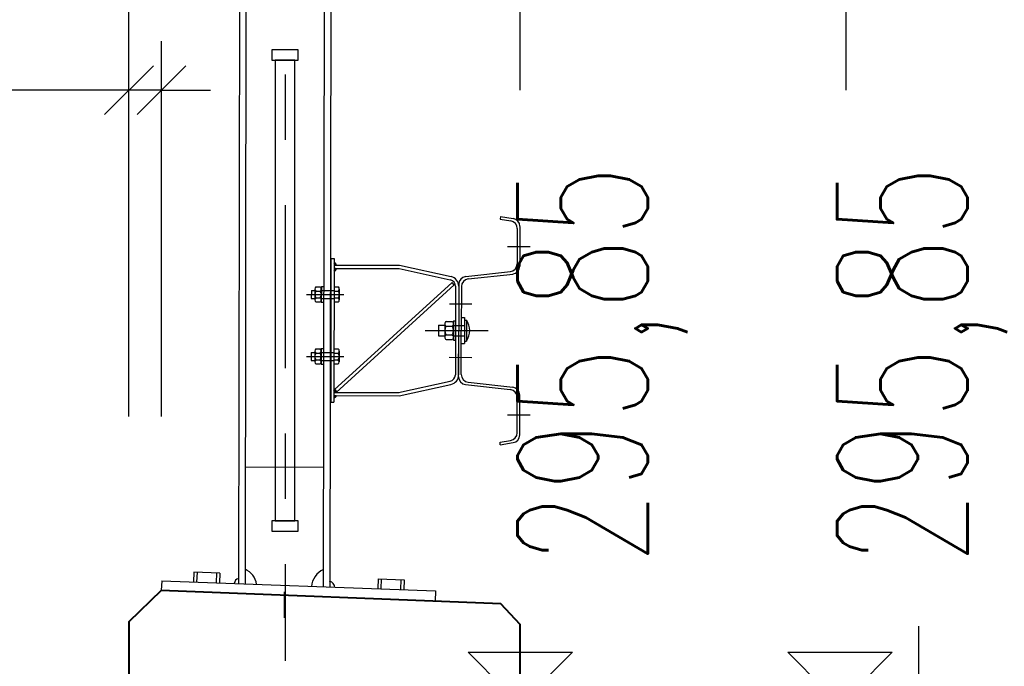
# Model space of a CAD drawing. Header units: metres. Extents: x -912764 to -454925, y -2226138 to -1112338.
# Tile 118 of 256: x -456380.319 to -456378.809, y -1112930.337 to -1112929.346. Entities that reach past the tile are written whole.
import ezdxf

# ---------------------------------------------------------------- set-up
doc = ezdxf.new("R2010")
doc.units = ezdxf.units.M
doc.linetypes.add('DASHDOT2', pattern=[0.375, 0.25, -0.0625, 0, -0.0625])
doc.linetypes.add('SOLID', pattern=[0])
for name, color, linetype in [('!řezy tenká', 1, 'Continuous'), ('018-ZSvodidlo', 8, 'Continuous'), ('025', 1, 'Continuous'), ('025-OSY', 4, 'DASHDOT2'), ('025-ZSvodidlo', 1, 'Continuous'), ('C3D_ZPR', 7, 'Continuous'), ('p_koty', 7, 'Continuous')]:
    doc.layers.add(name, color=color, linetype=linetype)
for name, color, linetype, lineweight in [('_NOVÝ STAV', 1, 'Continuous', 30), ('_NOVÝ STAV - POPISKY KATASTR', 7, 'Continuous', 30), ('R-koty vyskove', 7, 'Continuous', 13)]:
    doc.layers.add(name, color=color, linetype=linetype, lineweight=lineweight)
doc.layers.add('PDF2_13', color=140, linetype='Continuous', true_color=0x00bfff)
doc.styles.add('StandardUzky', font='simplex.shx', dxfattribs={"width": 0.65})
doc.styles.add('znacky', font='arial.ttf')
doc.dimstyles.new('1000', dxfattribs={"dimscale": 0.5, "dimtxt": 1, "dimasz": 0.6, "dimexe": 0.3, "dimexo": 0.5, "dimgap": 0.5, "dimtad": 1, "dimzin": 1, "dimdsep": 46, "dimtxsty": 'znacky', "dimblk": 'OBLIQUE', "dimcen": 1, "dimdle": 0.3, "dimclrd": 256, "dimclre": 256, "dimclrt": 256, "dimadec": 3, "dimazin": 0, "dimtfac": 1, "dimtmove": 0, "dimatfit": 3, "dimldrblk": 'OBLIQUE', "dimfxl": 1, "dimlwd": -1, "dimlwe": -1, "dimarcsym": 0})

# ---------------------------------------------------------------- blocks, each defined once
blk = doc.blocks.new('_Oblique')
at = {"color": 0, "linetype": 'ByBlock', "lineweight": -2}
blk.add_line((-0.5, -0.5), (0.5, 0.5), dxfattribs=at)
blk = doc.blocks.new('*D337')
at = {"layer": 'C3D_ZPR', "color": 1, "transparency": 16777216}
for p, q in [((0.611, -1.8799), (0.611, 0.12)), ((0.15, -0.03), (0.686, -0.03)), ((0.15, -1.7299), (0.686, -1.7299))]:
    blk.add_line(p, q, dxfattribs=at)
at = {"layer": 'Defpoints', "color": 0, "lineweight": 50, "transparency": 16777216}
for p in [(-0.1, -0.03), (0.611, -0.03), (-0.1, -1.7299)]:
    blk.add_point(p, dxfattribs=at)
at = {"layer": 'C3D_ZPR', "color": 1, "transparency": 16777216, "xscale": 0.075, "yscale": 0.075, "zscale": 0.075}
for p, rotation in [((0.611, -0.03), 90), ((0.611, -1.7299), 270)]:
    blk.add_blockref('_Oblique', p, dxfattribs=dict(at, rotation=rotation))
at = {"layer": 'C3D_ZPR', "color": 1, "transparency": 16777216, "insert": (0.461, -0.88), "char_height": 0.2, "attachment_point": 5, "rotation": 90, "style": 'StandardUzky'}
blk.add_mtext('1700', dxfattribs=at)
blk = doc.blocks.new('*D987')
at = {"layer": 'C3D_ZPR', "color": 1, "transparency": 16777216}
for p, q in [((0, 0.9412), (0, 1.5162)), ((0.5, 0.9412), (0.5, 1.5162)), ((-0.15, 1.4412), (0.65, 1.4412))]:
    blk.add_line(p, q, dxfattribs=at)
at = {"layer": 'Defpoints', "color": 0, "transparency": 16777216}
for p in [(0.5, 1.4412), (0, 0.2338), (0.5, 0.2338)]:
    blk.add_point(p, dxfattribs=at)
at = {"layer": 'C3D_ZPR', "color": 1, "transparency": 16777216, "xscale": 0.075, "yscale": 0.075, "zscale": 0.075, "rotation": 180}
blk.add_blockref('_Oblique', (0, 1.4412), dxfattribs=at)
at = {"layer": 'C3D_ZPR', "color": 1, "transparency": 16777216, "xscale": 0.075, "yscale": 0.075, "zscale": 0.075}
blk.add_blockref('_Oblique', (0.5, 1.4412), dxfattribs=at)
at = {"layer": 'C3D_ZPR', "color": 1, "transparency": 16777216, "insert": (0.25, 1.5912), "char_height": 0.2, "attachment_point": 5, "style": 'StandardUzky'}
blk.add_mtext('500', dxfattribs=at)
blk = doc.blocks.new('*D988')
at = {"layer": 'C3D_ZPR', "color": 1, "transparency": 16777216}
for p, q in [((-0.6001, 0.9412), (-0.6001, 1.5162)), ((0, 0.9412), (0, 1.5162)), ((-0.7501, 1.4412), (0.15, 1.4412))]:
    blk.add_line(p, q, dxfattribs=at)
at = {"layer": 'Defpoints', "color": 0, "transparency": 16777216}
for p in [(0, 1.4412), (-0.6001, 0.1267), (0, 0.07)]:
    blk.add_point(p, dxfattribs=at)
at = {"layer": 'C3D_ZPR', "color": 1, "transparency": 16777216, "xscale": 0.075, "yscale": 0.075, "zscale": 0.075, "rotation": 180}
blk.add_blockref('_Oblique', (-0.6001, 1.4412), dxfattribs=at)
at = {"layer": 'C3D_ZPR', "color": 1, "transparency": 16777216, "xscale": 0.075, "yscale": 0.075, "zscale": 0.075}
blk.add_blockref('_Oblique', (0, 1.4412), dxfattribs=at)
at = {"layer": 'C3D_ZPR', "color": 1, "transparency": 16777216, "insert": (-0.3001, 1.5912), "char_height": 0.2, "attachment_point": 5, "style": 'StandardUzky'}
blk.add_mtext('600', dxfattribs=at)
blk = doc.blocks.new('*D990')
at = {"layer": 'C3D_ZPR', "color": 1, "transparency": 16777216}
for p, q in [((-0.6001, 0.4412), (-0.6001, 1.0162)), ((-0.5501, 0.4412), (-0.5501, 1.0162)), ((-0.6001, 0.9412), (-1.2411, 0.9412)), ((-0.5501, 0.9412), (-0.6001, 0.9412)), ((-0.5501, 0.9412), (-0.4751, 0.9412))]:
    blk.add_line(p, q, dxfattribs=at)
at = {"layer": 'Defpoints', "color": 0, "transparency": 16777216}
for p in [(-0.5501, 0.9412), (-0.5501, 0.1819), (-0.6001, 0.1267)]:
    blk.add_point(p, dxfattribs=at)
at = {"layer": 'C3D_ZPR', "color": 1, "transparency": 16777216, "xscale": 0.075, "yscale": 0.075, "zscale": 0.075}
blk.add_blockref('_Oblique', (-0.6001, 0.9412), dxfattribs=at)
at = {"layer": 'C3D_ZPR', "color": 1, "transparency": 16777216, "xscale": 0.075, "yscale": 0.075, "zscale": 0.075, "rotation": 180}
blk.add_blockref('_Oblique', (-0.5501, 0.9412), dxfattribs=at)
at = {"layer": 'C3D_ZPR', "color": 1, "transparency": 16777216, "insert": (-1.0859, 1.0912), "char_height": 0.2, "attachment_point": 5, "style": 'StandardUzky'}
blk.add_mtext('50', dxfattribs=at)
blk = doc.blocks.new('*D339')
at = {"layer": 'C3D_ZPR', "color": 1, "transparency": 16777216}
for p, q in [((1.7427, 0.1542), (1.7427, 0.7246)), ((1.7427, 0), (1.7427, 0.3042)), ((1.2427, 0.1542), (1.8177, 0.1542)), ((1.2427, 0), (1.8177, 0))]:
    blk.add_line(p, q, dxfattribs=at)
at = {"layer": 'Defpoints', "color": 0, "lineweight": 50, "transparency": 16777216}
for p in [(-0.0296, 0.1542), (0, 0), (1.7427, 0)]:
    blk.add_point(p, dxfattribs=at)
at = {"layer": 'C3D_ZPR', "color": 1, "transparency": 16777216, "xscale": 0.075, "yscale": 0.075, "zscale": 0.075}
for p, rotation in [((1.7427, 0.1542), 90), ((1.7427, 0), 270)]:
    blk.add_blockref('_Oblique', p, dxfattribs=dict(at, rotation=rotation))
at = {"layer": 'C3D_ZPR', "color": 1, "transparency": 16777216, "insert": (1.5927, 0.5167), "char_height": 0.2, "attachment_point": 5, "rotation": 90, "style": 'StandardUzky'}
blk.add_mtext('154', dxfattribs=at)
blk = doc.blocks.new('A$C021ef3a7')
at = {"layer": '018-ZSvodidlo', "color": 1}
blk.add_line((-0.1038, -0.5175), (-0.2238, -0.5173), dxfattribs=at)
at = {"layer": '025', "color": 1}
blk.add_line((-0.164, -0.7084), (-0.164, -0.7479), dxfattribs=at)
at = {"layer": '025-OSY', "color": 1}
blk.add_line((-0.1628, 0.4343), (-0.1628, -0.8139), dxfattribs=at)
at = {"layer": '025-ZSvodidlo', "color": 1}
for p, q in [((-0.2327, 0.2052), (-0.2341, -0.6955)), ((-0.2227, 0.2052), (-0.2241, -0.6959)), ((-0.1027, 0.205), (-0.1041, -0.7009)), ((-0.0927, 0.205), (-0.0941, -0.7013)), ((0.1674, -0.1329), (0.1673, -0.137)), ((0.1674, -0.1329), (0.1873, -0.1363)), ((0.1673, -0.137), (0.1833, -0.1397)), ((0.1973, -0.1482), (0.1972, -0.2092)), ((0.1933, -0.1515), (0.1932, -0.2057)), ((0.1784, -0.179), (0.2129, -0.179)), ((-0.0924, -0.1976), (-0.0927, -0.4176)), ((-0.0924, -0.1976), (-0.0874, -0.1976)), ((-0.0874, -0.1976), (-0.0877, -0.4176)), ((-0.0874, -0.2041), (-0.087, -0.2037)), ((-0.0874, -0.2045), (-0.0867, -0.2038)), ((-0.0837, -0.2076), (-0.0874, -0.2039)), ((-0.0874, -0.205), (-0.0864, -0.204)), ((-0.0874, -0.2054), (-0.0861, -0.2041)), ((-0.0874, -0.2058), (-0.0858, -0.2043)), ((-0.0842, -0.2076), (-0.0874, -0.2044)), ((-0.0874, -0.2063), (-0.0856, -0.2045)), ((-0.0874, -0.2067), (-0.0854, -0.2047)), ((-0.0846, -0.2076), (-0.0874, -0.2048)), ((-0.0874, -0.2072), (-0.0852, -0.205)), ((-0.0874, -0.2076), (-0.085, -0.2052)), ((-0.0851, -0.2076), (-0.0874, -0.2053)), ((-0.0855, -0.2076), (-0.0874, -0.2057)), ((-0.086, -0.2076), (-0.0874, -0.2061)), ((-0.0864, -0.2076), (-0.0874, -0.2066)), ((-0.0868, -0.2076), (-0.0874, -0.207)), ((-0.0874, -0.2076), (0.0126, -0.2077)), ((-0.0844, -0.2065), (-0.0873, -0.2035)), ((-0.0869, -0.2076), (-0.0848, -0.2055)), ((-0.0847, -0.2057), (-0.0866, -0.2038)), ((-0.0865, -0.2076), (-0.0847, -0.2058)), ((-0.086, -0.2076), (-0.0845, -0.2061)), ((-0.0856, -0.2076), (-0.0844, -0.2064)), ((-0.0851, -0.2076), (-0.0843, -0.2068)), ((0.0126, -0.2077), (0.0918, -0.2252)), ((-0.0874, -0.2126), (0.0121, -0.2127)), ((-0.0874, -0.2129), (-0.087, -0.2126)), ((-0.0874, -0.2134), (-0.0866, -0.2126)), ((-0.0874, -0.2138), (-0.0862, -0.2126)), ((-0.0874, -0.2142), (-0.0857, -0.2126)), ((-0.0874, -0.2147), (-0.0853, -0.2126)), ((-0.0874, -0.2151), (-0.0848, -0.2126)), ((-0.0874, -0.2156), (-0.0844, -0.2126)), ((-0.0874, -0.216), (-0.0841, -0.2127)), ((-0.085, -0.2152), (-0.0874, -0.2128)), ((-0.0852, -0.2154), (-0.0874, -0.2132)), ((-0.0854, -0.2156), (-0.0874, -0.2137)), ((-0.0857, -0.2158), (-0.0874, -0.2141)), ((-0.0859, -0.216), (-0.0874, -0.2145)), ((-0.0862, -0.2162), (-0.0874, -0.215)), ((-0.0865, -0.2163), (-0.0874, -0.2154)), ((-0.0868, -0.2164), (-0.0874, -0.2159)), ((-0.0872, -0.2165), (-0.0874, -0.2163)), ((-0.0848, -0.2149), (-0.0871, -0.2126)), ((-0.087, -0.2165), (-0.0843, -0.2138)), ((-0.0846, -0.2147), (-0.0867, -0.2126)), ((-0.0845, -0.2144), (-0.0863, -0.2126)), ((-0.0863, -0.2162), (-0.0846, -0.2145)), ((-0.0844, -0.214), (-0.0858, -0.2126)), ((-0.0842, -0.2137), (-0.0854, -0.2126)), ((-0.0842, -0.2133), (-0.0849, -0.2126)), ((-0.0841, -0.213), (-0.0845, -0.2126)), ((0.0121, -0.2127), (0.0907, -0.2301)), ((0.1143, -0.2251), (0.1829, -0.2176)), ((0.1183, -0.2287), (0.1869, -0.2212)), ((-0.1156, -0.241), (-0.1087, -0.241)), ((-0.1071, -0.2405), (-0.1072, -0.2645)), ((-0.1071, -0.2405), (-0.1041, -0.2405)), ((-0.0874, -0.3989), (0.0934, -0.234)), ((-0.0874, -0.2411), (-0.081, -0.2411)), ((-0.0841, -0.4026), (0.0967, -0.2377)), ((0.0967, -0.2377), (0.0934, -0.234)), ((0.0986, -0.2399), (0.0984, -0.3757)), ((0.1036, -0.2399), (0.1034, -0.3757)), ((0.1036, -0.237), (0.1035, -0.3078)), ((0.1036, -0.24), (0.1035, -0.3078)), ((0.1076, -0.2406), (0.1075, -0.3079)), ((-0.1297, -0.2525), (-0.0745, -0.2526)), ((-0.1277, -0.2525), (-0.0725, -0.2526)), ((-0.1224, -0.2465), (-0.1225, -0.2585)), ((-0.1224, -0.2465), (-0.1171, -0.2465)), ((-0.1171, -0.2443), (-0.1172, -0.261)), ((-0.1156, -0.2475), (-0.1087, -0.2475)), ((-0.1071, -0.2465), (-0.0874, -0.2466)), ((-0.0874, -0.2476), (-0.081, -0.2476)), ((-0.0795, -0.2443), (-0.0795, -0.2608)), ((-0.1225, -0.2585), (-0.1172, -0.2585)), ((-0.1156, -0.2575), (-0.1087, -0.2575)), ((-0.1156, -0.264), (-0.1087, -0.264)), ((-0.1072, -0.2585), (-0.0875, -0.2586)), ((-0.1072, -0.2645), (-0.1042, -0.2645)), ((-0.0875, -0.2576), (-0.081, -0.2576)), ((-0.0875, -0.2641), (-0.081, -0.2641)), ((0.0892, -0.2668), (0.1237, -0.2669)), ((0.0725, -0.2998), (0.0822, -0.2998)), ((0.0725, -0.2998), (0.0725, -0.3158)), ((0.0822, -0.2969), (0.0822, -0.3191)), ((0.0843, -0.2938), (0.0934, -0.2938)), ((0.0843, -0.3012), (0.0934, -0.3012)), ((0.0955, -0.2928), (0.0955, -0.3228)), ((0.0955, -0.2928), (0.0985, -0.2928)), ((0.0955, -0.2999), (0.1125, -0.2999)), ((0.1075, -0.2879), (0.1125, -0.2879)), ((0.1075, -0.2899), (0.1075, -0.3079)), ((0.1075, -0.2914), (0.1075, -0.3079)), ((0.1125, -0.2879), (0.1124, -0.3279)), ((0.1125, -0.2919), (0.1155, -0.2919)), ((0.1155, -0.2919), (0.1155, -0.3239)), ((0.0521, -0.3078), (0.1488, -0.3079)), ((0.0672, -0.3078), (0.1225, -0.3079)), ((0.0725, -0.3158), (0.0822, -0.3158)), ((0.0842, -0.3145), (0.0934, -0.3145)), ((0.0955, -0.3158), (0.1125, -0.3158)), ((0.1034, -0.3787), (0.1035, -0.3078)), ((0.1074, -0.3751), (0.1075, -0.3079)), ((0.1074, -0.3259), (0.1075, -0.3079)), ((0.1075, -0.3244), (0.1075, -0.3079)), ((0.0842, -0.3218), (0.0934, -0.3218)), ((0.0955, -0.3228), (0.0985, -0.3228)), ((0.1074, -0.3279), (0.1124, -0.3279)), ((0.1125, -0.3239), (0.1155, -0.3239)), ((-0.1226, -0.3415), (-0.1173, -0.3415)), ((-0.1226, -0.3415), (-0.1226, -0.3535)), ((-0.1173, -0.3393), (-0.1173, -0.356)), ((-0.1157, -0.336), (-0.1088, -0.336)), ((-0.1157, -0.3425), (-0.1088, -0.3425)), ((-0.1073, -0.3355), (-0.1073, -0.3595)), ((-0.1073, -0.3355), (-0.1043, -0.3355)), ((-0.1073, -0.3415), (-0.0876, -0.3416)), ((-0.0876, -0.3361), (-0.0811, -0.3361)), ((-0.0876, -0.3426), (-0.0811, -0.3426)), ((-0.0796, -0.3393), (-0.0797, -0.3558)), ((-0.1299, -0.3475), (-0.0746, -0.3476)), ((-0.1279, -0.3475), (-0.0726, -0.3476)), ((-0.1226, -0.3535), (-0.1173, -0.3535)), ((-0.1157, -0.3525), (-0.1089, -0.3525)), ((-0.1157, -0.359), (-0.1089, -0.359)), ((-0.1073, -0.3535), (-0.0876, -0.3536)), ((-0.1073, -0.3595), (-0.1043, -0.3595)), ((-0.0876, -0.3526), (-0.0812, -0.3526)), ((-0.0876, -0.3591), (-0.0812, -0.3591)), ((0.0891, -0.3488), (0.1235, -0.3489)), ((0.0113, -0.4028), (0.0905, -0.3855)), ((0.0123, -0.4077), (0.0916, -0.3904)), ((0.114, -0.3906), (0.1827, -0.3984)), ((0.118, -0.3871), (0.1867, -0.3948)), ((-0.0827, -0.4026), (-0.0877, -0.3976)), ((-0.0877, -0.3979), (-0.0874, -0.3977)), ((-0.083, -0.4026), (-0.0877, -0.3978)), ((-0.0877, -0.3981), (-0.0873, -0.3978)), ((-0.0877, -0.3983), (-0.0872, -0.3979)), ((-0.0877, -0.3986), (-0.0871, -0.398)), ((-0.0832, -0.4026), (-0.0877, -0.3981)), ((-0.0877, -0.3988), (-0.087, -0.3981)), ((-0.0877, -0.399), (-0.0868, -0.3982)), ((-0.0834, -0.4026), (-0.0877, -0.3983)), ((-0.0877, -0.3992), (-0.0867, -0.3983)), ((-0.0877, -0.3994), (-0.0866, -0.3984)), ((-0.0836, -0.4026), (-0.0877, -0.3985)), ((-0.0877, -0.3997), (-0.0865, -0.3985)), ((-0.0877, -0.3999), (-0.0864, -0.3986)), ((-0.0838, -0.4026), (-0.0877, -0.3987)), ((-0.0877, -0.4001), (-0.0863, -0.3987)), ((-0.0877, -0.4003), (-0.0862, -0.3988)), ((-0.0841, -0.4026), (-0.0877, -0.3989)), ((-0.0877, -0.4005), (-0.0861, -0.3989)), ((-0.0877, -0.4008), (-0.0859, -0.3991)), ((-0.0843, -0.4026), (-0.0877, -0.3992)), ((-0.0877, -0.401), (-0.0858, -0.3992)), ((-0.0877, -0.4012), (-0.0857, -0.3993)), ((-0.0845, -0.4026), (-0.0877, -0.3994)), ((-0.0877, -0.4014), (-0.0856, -0.3994)), ((-0.0877, -0.4016), (-0.0855, -0.3995)), ((-0.0847, -0.4026), (-0.0877, -0.3996)), ((-0.0877, -0.4019), (-0.0854, -0.3996)), ((-0.0877, -0.4021), (-0.0853, -0.3997)), ((-0.0849, -0.4026), (-0.0877, -0.3998)), ((-0.0877, -0.4023), (-0.0851, -0.3998)), ((-0.0877, -0.4025), (-0.0851, -0.3999)), ((-0.0852, -0.4026), (-0.0877, -0.4001)), ((-0.0854, -0.4026), (-0.0877, -0.4003)), ((-0.0856, -0.4026), (-0.0877, -0.4005)), ((-0.0858, -0.4026), (-0.0877, -0.4007)), ((-0.086, -0.4026), (-0.0877, -0.4009)), ((-0.0863, -0.4026), (-0.0877, -0.4012)), ((-0.0865, -0.4026), (-0.0877, -0.4014)), ((-0.0867, -0.4026), (-0.0877, -0.4016)), ((-0.0869, -0.4026), (-0.0877, -0.4018)), ((-0.0871, -0.4026), (-0.0877, -0.402)), ((-0.0874, -0.4025), (-0.0877, -0.4023)), ((-0.0877, -0.4026), (0.0123, -0.4027)), ((-0.0877, -0.4076), (0.0123, -0.4077)), ((-0.0853, -0.4099), (-0.0877, -0.4076)), ((-0.0877, -0.4078), (-0.0874, -0.4076)), ((-0.0877, -0.4081), (-0.0872, -0.4076)), ((-0.0877, -0.4083), (-0.087, -0.4076)), ((-0.0877, -0.4085), (-0.0867, -0.4076)), ((-0.0877, -0.4087), (-0.0865, -0.4076)), ((-0.0877, -0.4089), (-0.0863, -0.4076)), ((-0.0877, -0.4092), (-0.0861, -0.4076)), ((-0.0877, -0.4094), (-0.0859, -0.4076)), ((-0.0877, -0.4096), (-0.0856, -0.4076)), ((-0.0877, -0.4098), (-0.0854, -0.4076)), ((-0.0877, -0.41), (-0.0852, -0.4076)), ((-0.0877, -0.4103), (-0.085, -0.4076)), ((-0.0877, -0.4105), (-0.0847, -0.4076)), ((-0.0877, -0.4107), (-0.0845, -0.4076)), ((-0.0877, -0.4109), (-0.0843, -0.4076)), ((-0.0876, -0.411), (-0.0841, -0.4076)), ((-0.0852, -0.4098), (-0.0875, -0.4076)), ((-0.0851, -0.3999), (-0.0874, -0.3977)), ((-0.0874, -0.4025), (-0.0849, -0.4)), ((-0.0873, -0.4026), (-0.0848, -0.4001)), ((-0.0873, -0.411), (-0.0839, -0.4076)), ((-0.0851, -0.4097), (-0.0872, -0.4076)), ((-0.087, -0.4026), (-0.0847, -0.4002)), ((-0.085, -0.4096), (-0.087, -0.4076)), ((-0.0869, -0.4108), (-0.0836, -0.4076)), ((-0.0868, -0.4026), (-0.0846, -0.4004)), ((-0.0849, -0.4095), (-0.0868, -0.4076)), ((-0.0866, -0.4026), (-0.0845, -0.4005)), ((-0.0848, -0.4094), (-0.0866, -0.4076)), ((-0.0864, -0.4026), (-0.0844, -0.4006)), ((-0.0847, -0.4092), (-0.0864, -0.4076)), ((-0.0861, -0.4026), (-0.0843, -0.4007)), ((-0.0846, -0.4091), (-0.0861, -0.4076)), ((-0.0859, -0.4026), (-0.0842, -0.4008)), ((-0.0845, -0.409), (-0.0859, -0.4076)), ((-0.0857, -0.4026), (-0.0841, -0.4009)), ((-0.0844, -0.4089), (-0.0857, -0.4076)), ((-0.0855, -0.4026), (-0.0839, -0.401)), ((-0.0843, -0.4087), (-0.0855, -0.4076)), ((-0.0853, -0.4026), (-0.0838, -0.4011)), ((-0.0842, -0.4086), (-0.0853, -0.4076)), ((-0.0824, -0.4026), (-0.0851, -0.3999)), ((-0.085, -0.4026), (-0.0837, -0.4012)), ((-0.0841, -0.4085), (-0.085, -0.4076)), ((-0.0848, -0.4026), (-0.0836, -0.4014)), ((-0.0846, -0.4026), (-0.0835, -0.4015)), ((-0.0844, -0.4026), (-0.0834, -0.4016)), ((-0.0842, -0.4026), (-0.0833, -0.4017)), ((-0.0839, -0.4026), (-0.0832, -0.4018)), ((-0.0837, -0.4026), (-0.0831, -0.4019)), ((-0.0835, -0.4026), (-0.0829, -0.402)), ((-0.0833, -0.4026), (-0.0828, -0.4021)), ((-0.083, -0.4026), (-0.0827, -0.4022)), ((-0.0828, -0.4026), (-0.0826, -0.4024)), ((-0.0826, -0.4026), (-0.0825, -0.4025)), ((0.1972, -0.4678), (0.1973, -0.4067)), ((-0.0927, -0.4176), (-0.0877, -0.4176)), ((-0.0855, -0.41), (-0.0877, -0.4078)), ((-0.0856, -0.4101), (-0.0877, -0.408)), ((-0.0857, -0.4102), (-0.0877, -0.4082)), ((-0.0859, -0.4103), (-0.0877, -0.4084)), ((-0.086, -0.4104), (-0.0877, -0.4087)), ((-0.0861, -0.4104), (-0.0877, -0.4089)), ((-0.0863, -0.4105), (-0.0877, -0.4091)), ((-0.0864, -0.4106), (-0.0877, -0.4093)), ((-0.0866, -0.4107), (-0.0877, -0.4096)), ((-0.0867, -0.4107), (-0.0877, -0.4098)), ((-0.0869, -0.4108), (-0.0877, -0.41)), ((-0.087, -0.4109), (-0.0877, -0.4102)), ((-0.0872, -0.4109), (-0.0877, -0.4104)), ((-0.0874, -0.411), (-0.0877, -0.4107)), ((-0.0875, -0.411), (-0.0877, -0.4109)), ((-0.086, -0.4104), (-0.0841, -0.4085)), ((-0.084, -0.4083), (-0.0842, -0.4081)), ((0.1932, -0.4644), (0.1933, -0.4103)), ((0.1784, -0.437), (0.2129, -0.437)), ((0.1672, -0.4789), (0.1832, -0.4762)), ((0.1672, -0.4829), (0.1672, -0.4789)), ((0.1672, -0.4829), (0.1872, -0.4796))]:
    blk.add_line(p, q, dxfattribs=at)
for points in [[(-0.1428, 0.1223), (-0.1828, 0.1223), (-0.1828, 0.1063), (-0.1428, 0.1063)], [(-0.1478, 0.1063), (-0.1778, 0.1063), (-0.1778, -0.5994), (-0.1478, -0.5994)], [(-0.1428, -0.5994), (-0.1828, -0.5994), (-0.1828, -0.6154), (-0.1428, -0.6154)]]:
    blk.add_lwpolyline(points, close=True, dxfattribs=at)
for centre, radius, start, end in [((0.1813, -0.1515), 0.012, 359.9152, 80.4529), ((0.1853, -0.1481), 0.012, 359.9152, 80.4529), ((-0.0886, -0.2077), 0.00439, 1.8636, 73.4325), ((0.1812, -0.2056), 0.012, 276.2554, 359.9152), ((0.1852, -0.2092), 0.012, 276.2554, 359.9152), ((-0.0881, -0.2127), 0.00397, 280.1148, 1.4558), ((0.0886, -0.2399), 0.015, 359.9152, 77.5198), ((0.1156, -0.237), 0.012, 96.2554, 179.9152), ((-0.1128, -0.2443), 0.00429, 130.6574, 229.173), ((-0.1115, -0.2443), 0.00429, 310.6574, 49.173), ((-0.0838, -0.2443), 0.00429, 310.6574, 49.173), ((0.0886, -0.2399), 0.01, 359.9152, 77.5198), ((0.1196, -0.2406), 0.012, 96.2554, 179.9152), ((-0.1086, -0.2525), 0.0086, 144.3855, 215.4448), ((-0.1157, -0.2525), 0.0086, 324.3855, 35.4448), ((-0.088, -0.2526), 0.0086, 324.3855, 35.4448), ((-0.1128, -0.2608), 0.00429, 130.6574, 229.173), ((-0.1115, -0.2608), 0.00429, 310.6574, 49.173), ((-0.0838, -0.2608), 0.00429, 310.6574, 49.173), ((0.0936, -0.3078), 0.0114, 144.3855, 215.4448), ((0.0865, -0.2975), 0.00429, 120.8683, 238.9621), ((0.0912, -0.2975), 0.00429, 300.8683, 58.9621), ((0.0841, -0.3078), 0.0114, 324.3855, 35.4448), ((0.0924, -0.3078), 0.0281, 325.2071, 34.6232), ((0.0864, -0.3181), 0.00429, 120.8683, 238.9621), ((0.0912, -0.3182), 0.00429, 300.8683, 58.9621), ((-0.1087, -0.3475), 0.0086, 144.3855, 215.4448), ((-0.1129, -0.3393), 0.00429, 130.6574, 229.173), ((-0.1159, -0.3475), 0.0086, 324.3855, 35.4448), ((-0.1116, -0.3393), 0.00429, 310.6574, 49.173), ((-0.0882, -0.3476), 0.0086, 324.3855, 35.4448), ((-0.0839, -0.3393), 0.00429, 310.6574, 49.173), ((-0.1129, -0.3558), 0.00429, 130.6574, 229.173), ((-0.1117, -0.3558), 0.00429, 310.6574, 49.173), ((-0.084, -0.3558), 0.00429, 310.6574, 49.173), ((0.0884, -0.3758), 0.01, 282.3106, 359.9152), ((0.0884, -0.3758), 0.015, 282.3106, 359.9152), ((0.1194, -0.3751), 0.012, 179.9152, 263.575), ((0.1154, -0.3787), 0.012, 179.9152, 263.575), ((-0.0882, -0.4009), 0.00328, 75.3716, 80.4343), ((-0.089, -0.4055), 0.00578, 283.7111, 338.7199), ((0.1813, -0.4103), 0.012, 359.9152, 83.575), ((0.1853, -0.4067), 0.012, 359.9152, 83.575), ((0.1812, -0.4644), 0.012, 279.3775, 359.9152), ((0.1852, -0.4678), 0.012, 279.3775, 359.9152), ((-0.236, -0.7012), 0.03, 8.7345, 66.3892), ((-0.092, -0.7015), 0.03, 113.4411, 177.5723), ((-0.232, -0.6963), 0.00869, 103.2926, 174.7741), ((-0.0976, -0.7028), 0.0115, 5.6314, 73.7094)]:
    blk.add_arc(centre, radius, start, end, dxfattribs=at)
blk = doc.blocks.new('*D338')
at = {"layer": 'C3D_ZPR', "color": 1, "transparency": 16777216}
for p, q in [((2.0611, 0.3042), (2.0611, -2.0299)), ((1.5611, 0.1542), (2.1361, 0.1542)), ((1.5611, -1.8799), (2.1361, -1.8799))]:
    blk.add_line(p, q, dxfattribs=at)
at = {"layer": 'Defpoints', "color": 0, "lineweight": 50, "transparency": 16777216}
for p in [(-0.0296, 0.1542), (-0.05, -1.8799), (2.0611, -1.8799)]:
    blk.add_point(p, dxfattribs=at)
at = {"layer": 'C3D_ZPR', "color": 1, "transparency": 16777216, "xscale": 0.075, "yscale": 0.075, "zscale": 0.075}
for p, rotation in [((2.0611, 0.1542), 90), ((2.0611, -1.8799), 270)]:
    blk.add_blockref('_Oblique', p, dxfattribs=dict(at, rotation=rotation))
at = {"layer": 'C3D_ZPR', "color": 1, "transparency": 16777216, "insert": (1.9111, -0.8629), "char_height": 0.2, "attachment_point": 5, "rotation": 90, "style": 'StandardUzky'}
blk.add_mtext('2034', dxfattribs=at)
blk = doc.blocks.new('Vyskova_sipka')
at = {"color": 0, "linetype": 'ByBlock', "lineweight": -2}
for p, q in [((0, 0), (-4, 4)), ((-4, 4), (4, 4)), ((4, 4), (0, 0))]:
    blk.add_line(p, q, dxfattribs=at)
blk = doc.blocks.new('*D340')
at = {"layer": 'C3D_ZPR', "color": 1, "transparency": 16777216}
for p, q in [((-456382.3016, -1112929.4538), (-456382.3016, -1112928.8788)), ((-456380.1516, -1112929.4538), (-456380.1516, -1112928.8788)), ((-456380.0016, -1112928.9538), (-456382.4516, -1112928.9538))]:
    blk.add_line(p, q, dxfattribs=at)
at = {"layer": 'Defpoints', "color": 0, "transparency": 16777216}
for p in [(-456382.3016, -1112928.9538), (-456380.1516, -1112930.4184), (-456382.3016, -1112931.6318)]:
    blk.add_point(p, dxfattribs=at)
at = {"layer": 'C3D_ZPR', "color": 1, "transparency": 16777216, "xscale": 0.075, "yscale": 0.075, "zscale": 0.075, "rotation": 180}
blk.add_blockref('_Oblique', (-456382.3016, -1112928.9538), dxfattribs=at)
at = {"layer": 'C3D_ZPR', "color": 1, "transparency": 16777216, "xscale": 0.075, "yscale": 0.075, "zscale": 0.075}
blk.add_blockref('_Oblique', (-456380.1516, -1112928.9538), dxfattribs=at)
at = {"layer": 'C3D_ZPR', "color": 1, "transparency": 16777216, "insert": (-456381.2266, -1112928.8038), "char_height": 0.2, "attachment_point": 5, "style": 'StandardUzky'}
blk.add_mtext('2150', dxfattribs=at)
blk = doc.blocks.new('A$C4eac8e0d')
for p, q in [((-0.5498, 0.1894), (-0.5504, 0.1743)), ((-0.5498, 0.1894), (-0.13, 0.1742)), ((-0.13, 0.1742), (-0.1306, 0.1584))]:
    blk.add_line(p, q)
at = {"layer": 'p_koty'}
for p, q in [((-0.5006, 0.2027), (-0.5012, 0.1877)), ((-0.4607, 0.2012), (-0.5006, 0.2027)), ((-0.4956, 0.2025), (-0.4962, 0.1875)), ((-0.4657, 0.2014), (-0.4663, 0.1864)), ((-0.4607, 0.2012), (-0.4613, 0.1862)), ((-0.2181, 0.1924), (-0.2186, 0.1774)), ((-0.2181, 0.1924), (-0.1781, 0.191)), ((-0.2131, 0.1922), (-0.2136, 0.1773)), ((-0.1831, 0.1912), (-0.1836, 0.1762)), ((-0.1781, 0.191), (-0.1786, 0.176))]:
    blk.add_line(p, q, dxfattribs=at)
at = {"layer": 'PDF2_13', "color": 1, "linetype": 'Continuous', "lineweight": 40}
blk.add_lwpolyline([(0, -0.121), (0, 0.1225), (-0.0296, 0.1542), (-0.5504, 0.1743), (-0.6001, 0.1267), (-0.6001, -0.1252), (-0.5652, -0.1241), (-0.5557, -0.1135), (-0.5451, -0.1231), (-0.4496, -0.121), (-0.4496, -1.7299)], dxfattribs=at)
at = {"layer": '_NOVÝ STAV', "linetype": 'SOLID'}
blk.add_blockref('A$C021ef3a7', (-0.1979, 0.8807), dxfattribs=at)
at = {"layer": 'C3D_ZPR'}
for base, p1, p2, picture, middle in [((0, 1.4412), (-0.6001, 0.1267), (0, 0.07), '*D988', (-0.3001, 1.5912)), ((0.5, 1.4412), (0, 0.2338), (0.5, 0.2338), '*D987', (0.25, 1.5912))]:
    dim = blk.add_linear_dim(base=base, p1=p1, p2=p2, dimstyle='1000', override={"dimscale": 1, "dimtxt": 0.2, "dimasz": 0.075, "dimexe": 0.075, "dimexo": 0.25, "dimgap": 0.05, "dimdec": 0, "dimlfac": 1000, "dimdsep": 44, "dimtxsty": 'StandardUzky', "dimcen": 0.5, "dimdle": 0.15, "dimclrd": 1, "dimclre": 1, "dimclrt": 1, "dimfxl": 0.5, "dimfxlon": 1}, dxfattribs=at)
    dim.commit()
    dim.dimension.update_dxf_attribs({"geometry": picture, "text_midpoint": middle})
dim = blk.add_linear_dim(base=(-0.5501, 0.9412), p1=(-0.6001, 0.1267), p2=(-0.5501, 0.1819), dimstyle='1000', override={"dimscale": 1, "dimtxt": 0.2, "dimasz": 0.075, "dimexe": 0.075, "dimexo": 0.25, "dimgap": 0.05, "dimdec": 0, "dimlfac": 1000, "dimdsep": 44, "dimtxsty": 'StandardUzky', "dimcen": 0.5, "dimdle": 0.15, "dimclrd": 1, "dimclre": 1, "dimclrt": 1, "dimfxl": 0.5, "dimfxlon": 1}, dxfattribs=at)
dim.commit()
dim.dimension.update_dxf_attribs({"geometry": '*D990', "text_midpoint": (-1.0859, 0.9412), "dimtype": 160})
dim = blk.add_linear_dim(base=(1.7427, 0), p1=(-0.0296, 0.1542), p2=(0, 0), angle=90, dimstyle='1000', override={"dimscale": 1, "dimtxt": 0.2, "dimasz": 0.075, "dimexe": 0.075, "dimexo": 0.25, "dimgap": 0.05, "dimdec": 0, "dimlfac": 1000, "dimdsep": 44, "dimtxsty": 'StandardUzky', "dimcen": 0.5, "dimdle": 0.15, "dimclrd": 1, "dimclre": 1, "dimclrt": 1, "dimfxl": 0.5, "dimfxlon": 1}, dxfattribs=at)
dim.commit()
dim.dimension.update_dxf_attribs({"geometry": '*D339', "text_midpoint": (1.7427, 0.5167), "dimtype": 128})
for base, p1, p2, picture, middle in [((2.0611, -1.8799), (-0.0296, 0.1542), (-0.05, -1.8799), '*D338', (1.9111, -0.8629)), ((0.611, -0.03), (-0.1, -1.7299), (-0.1, -0.03), '*D337', (0.461, -0.88))]:
    dim = blk.add_linear_dim(base=base, p1=p1, p2=p2, angle=90, dimstyle='1000', override={"dimscale": 1, "dimtxt": 0.2, "dimasz": 0.075, "dimexe": 0.075, "dimexo": 0.25, "dimgap": 0.05, "dimdec": 0, "dimlfac": 1000, "dimdsep": 44, "dimtxsty": 'StandardUzky', "dimcen": 0.5, "dimdle": 0.15, "dimclrd": 1, "dimclre": 1, "dimclrt": 1, "dimfxl": 0.5, "dimfxlon": 1}, dxfattribs=at)
    dim.commit()
    dim.dimension.update_dxf_attribs({"geometry": picture, "text_midpoint": middle})

msp = doc.modelspace()

# ---------------------------------------------------------------- block references
at = {"layer": '!řezy tenká', "linetype": 'Continuous', "xscale": 0.02, "yscale": 0.02, "zscale": 0.03}
for p in [(-456379.5515, -1112930.3951), (-456379.0612, -1112930.3951)]:
    msp.add_blockref('Vyskova_sipka', p, dxfattribs=at)
at = {"layer": '_NOVÝ STAV - POPISKY KATASTR', "lineweight": 50}
msp.add_blockref('A$C4eac8e0d', (-456379.5515, -1112930.3951), dxfattribs=at)

# ---------------------------------------------------------------- texts
at = {"layer": 'R-koty vyskove', "color": 1, "char_height": 0.2, "attachment_point": 4, "rotation": 90, "style": 'StandardUzky'}
for insert in [(-456379.4254, -1112930.1811), (-456378.9351, -1112930.1811)]:
    msp.add_mtext('295,85', dxfattribs=dict(at, insert=insert))

# ---------------------------------------------------------------- dimensions: what is measured, and where the dimension line sits
at = {"layer": 'C3D_ZPR'}
dim = msp.add_linear_dim(base=(-456382.3016, -1112928.9538), p1=(-456380.1516, -1112930.4184), p2=(-456382.3016, -1112931.6318), dimstyle='1000', override={"dimscale": 1, "dimtxt": 0.2, "dimasz": 0.075, "dimexe": 0.075, "dimexo": 0.25, "dimgap": 0.05, "dimdec": 0, "dimlfac": 1000, "dimdsep": 44, "dimtxsty": 'StandardUzky', "dimcen": 0.5, "dimdle": 0.15, "dimclrd": 1, "dimclre": 1, "dimclrt": 1, "dimfxl": 0.5, "dimfxlon": 1}, dxfattribs=at)
dim.commit()
dim.dimension.update_dxf_attribs({"geometry": '*D340', "text_midpoint": (-456381.2266, -1112928.8038)})

doc.saveas('drawing.dxf')
